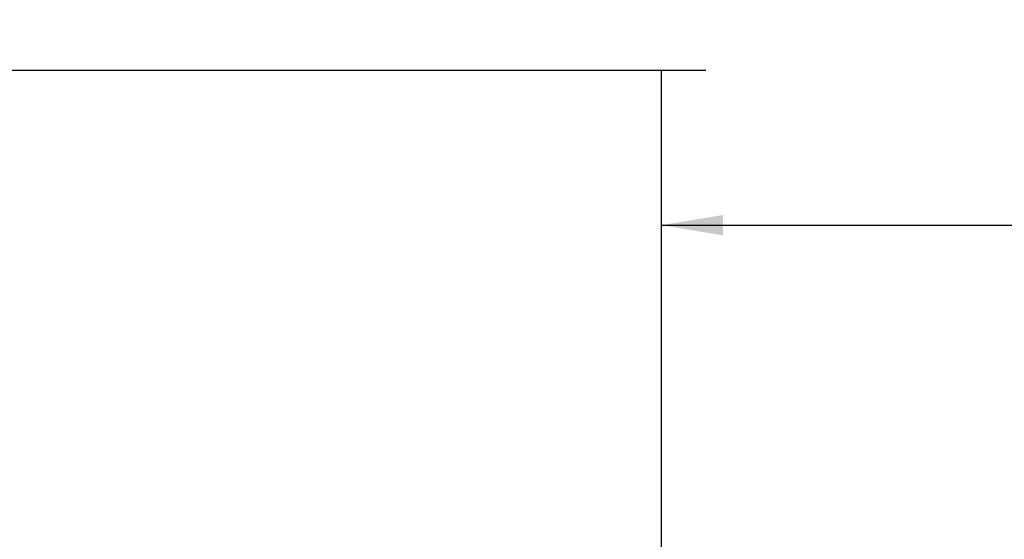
# Model space of a CAD drawing. Extents: x 1152 to 2559, y 156 to 782.
# Tile 100 of 111: x 2069 to 2081, y 670 to 676. Entities that reach past the tile are written whole.
import ezdxf

# ---------------------------------------------------------------- set-up
doc = ezdxf.new("R2010")
doc.units = 0
doc.header["$MEASUREMENT"] = 0
doc.layers.add('DISPENSER', color=3, linetype='CONTINUOUS')
doc.layers.add('TEXT', color=3, linetype='CONTINUOUS')
doc.styles.add('SIMPLEX', font='simplex')
doc.dimstyles.new('DIM8', dxfattribs={"dimscale": 8, "dimtxt": 0.09375, "dimasz": 0.09375, "dimexe": 0.0625, "dimexo": 0.0625, "dimgap": 0.0625, "dimtad": 1, "dimdec": 4, "dimzin": 3, "dimdsep": 46, "dimlunit": 4, "dimtxsty": 'SIMPLEX', "dimcen": 0.0625, "dimclrd": 3, "dimclre": 3, "dimclrt": 3, "dimadec": 0, "dimazin": 0, "dimtfac": 1, "dimtdec": 4, "dimtofl": 0, "dimtmove": 0, "dimatfit": 3, "dimfxl": 1, "dimfrac": 2, "dimtolj": 1, "dimtzin": 3, "dimarcsym": 0})

msp = doc.modelspace()

# ---------------------------------------------------------------- linework, layer by layer
at = {"layer": 'DISPENSER'}
msp.add_line((2076.90208, 667.81872), (2076.90208, 675.60586), dxfattribs=at)
at = {"layer": 'DISPENSER', "linetype": 'Continuous'}
msp.add_lwpolyline([(2077.44464, 675.60586), (2066.70291, 675.60586), (2065.94464, 676.22347), (2065.94464, 674.98825), (2065.34213, 675.60586), (2054.44464, 675.60586)], dxfattribs=at)

# ---------------------------------------------------------------- leaders
at = {"layer": 'TEXT', "color": 3}
msp.add_leader([(2076.90208, 673.72057), (2092.91621, 673.72057)], dimstyle='DIM8', dxfattribs=at)

doc.saveas('drawing.dxf')
